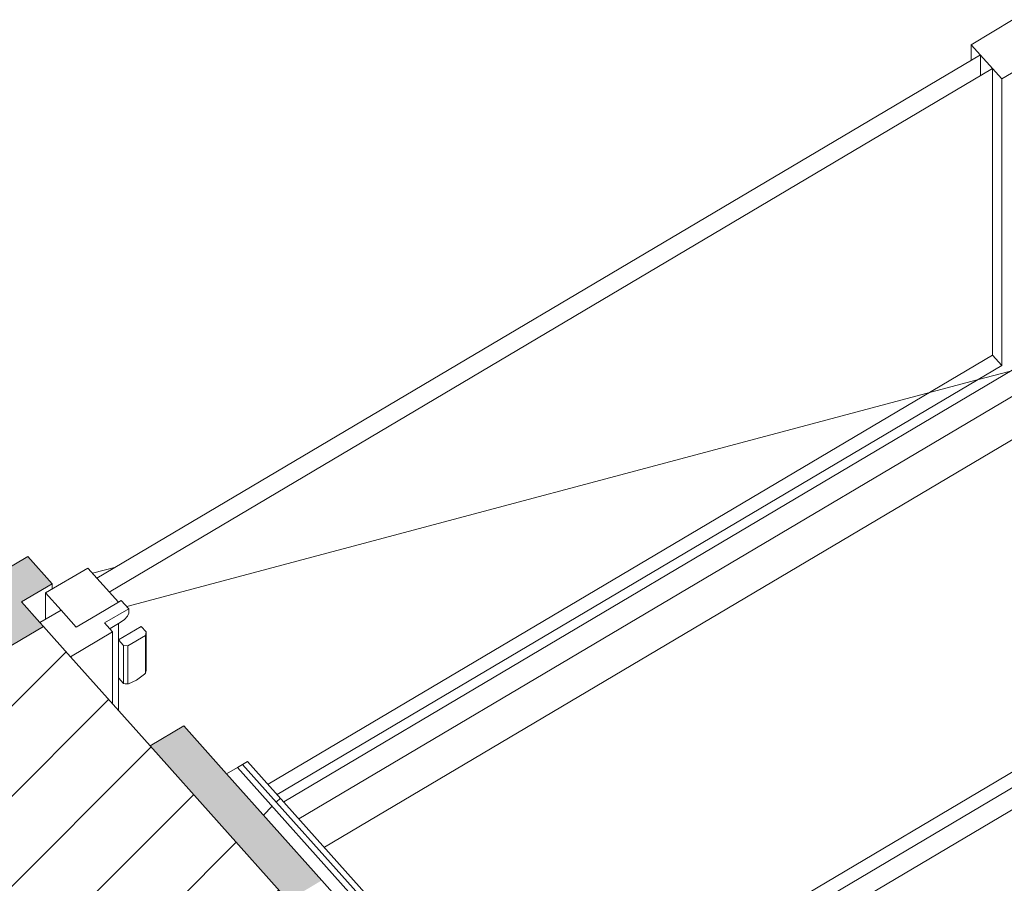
# Model space of a CAD drawing. Header units: millimetres. Extents: x -36631 to 27388, y -24993 to 6945.
# Tile 123 of 256: x -2943 to -1938, y -14162 to -13282. Entities that reach past the tile are written whole.
import ezdxf

# ---------------------------------------------------------------- set-up
doc = ezdxf.new("R2010")
doc.units = ezdxf.units.MM
doc.header["$MEASUREMENT"] = 0
doc.linetypes.add('Wipeout_Contour', pattern=[1000, 0, -1000])
for name, color, linetype in [('10_ESTR_Pilars', 7, 'Continuous'), ('12_FAÇ_Façana', 7, 'Continuous'), ('Nuevo_08_E_Envans secs', 7, 'Continuous'), ('Ventanas Archicad', 7, 'Continuous')]:
    doc.layers.add(name, color=color, linetype=linetype)
for name, color, linetype, lineweight in [('10_ESTR_Pilars_Pluma_Nº__28', 7, 'Continuous', 20), ('10_ESTR_Pilars_Pluma_Nº__42', 8, 'Continuous', 25), ('12_FAÇ_Façana_Pluma_Nº__2', 8, 'Continuous', 5), ('12_FAÇ_Façana_Pluma_Nº__47', 7, 'Continuous', 20), ('12_FAÇ_Façana_Pluma_Nº__7', 7, 'Continuous', 5), ('Nuevo_08_E_Envans secs_Pluma_Nº__1', 7, 'Continuous', 5), ('Ventanas Archicad_Pluma_Nº__1', 7, 'Continuous', 5)]:
    doc.layers.add(name, color=color, linetype=linetype, lineweight=lineweight)
for name, color, linetype, lineweight, true_color in [('12_FAÇ_Façana_Pluma_Nº__102', 7, 'Continuous', 5, 0xcccccc), ('12_FAÇ_Façana_Pluma_Nº__174', 7, 'Continuous', 13, 0xe4ad2c), ('12_FAÇ_Façana_Pluma_Nº__176', 7, 'Continuous', 15, 0x93a0c6), ('Nuevo_08_E_Envans secs_Pluma_Nº__102', 7, 'Continuous', 5, 0xcccccc), ('Nuevo_08_E_Envans secs_Pluma_Nº__171', 171, 'Continuous', 13, 0xaaaaff), ('Nuevo_08_E_Envans secs_Pluma_Nº__177', 7, 'Continuous', 15, 0xf7e046), ('Ventanas Archicad_Pluma_Nº__23', 7, 'Continuous', 5, 0xa4a4a6)]:
    doc.layers.add(name, color=color, linetype=linetype, lineweight=lineweight, true_color=true_color)
pattern_1 = [(45, (0, 0), (-21.213203, 21.213203), []), (135, (0, 0), (21.213203, 21.213203), [])]
pattern_2 = [(45, (0, 0), (-21.213203, 21.213203), [])]
pattern_3 = [(0, (0, 0), (0, 779.423), [48.75, -401.25]), (0, (225, 389.7), (0, 779.423), [48.75, -401.25]), (60, (0, 0), (-675, 389.71), [48.75, -401.25]), (60, (450, 0), (-675, 389.71), [48.75, -401.25]), (120, (48.75, 0), (675, 389.71), [48.75, -401.25]), (120, (498.75, 0), (675, 389.71), [48.75, -401.25]), (0, (0, 75), (0, 150), [0, -150, 0, -225]), (45, (75, 75), (-106.066, 106.066), [0, -112.5, 0, -187.5])]
pattern_4 = [(45, (0, 0), (-183.8478, 183.8478), [195, -65]), (45, (7e-14, 183.85), (-183.8478, 183.8478), [195, -65])]

# ---------------------------------------------------------------- blocks, each defined once
blk = doc.blocks.new('Elem Sección_54_1')
at = {"color": 254, "linetype": 'Wipeout_Contour', "lineweight": 0, "ltscale": 57803.334718}
blk.add_wipeout([(-3261.9, -14103.7), (-3012.2, -14383.1), (-2668.9, -14179.8), (-2918.6, -13900.4)], dxfattribs=at).dxf.layer = '10_ESTR_Pilars'
at = {"layer": '10_ESTR_Pilars_Pluma_Nº__42', "linetype": 'Continuous', "lineweight": 25}
h = blk.add_hatch(dxfattribs=at)
h.set_pattern_fill('00_GCT_trama_45º_e1_400__05', color=8, style=0, pattern_type=2)
h.set_pattern_definition([(45, (0, 0), (-45.96194, 45.96194), [])])
h.paths.add_polyline_path([(-3261.9, -14103.7), (-3012.2, -14383.1), (-2668.9, -14179.8), (-2918.6, -13900.4)])
at = {"layer": '10_ESTR_Pilars_Pluma_Nº__28', "color": 7, "linetype": 'Continuous', "lineweight": 20}
for p, q in [((-2809.7, -14022.2), (-2668.9, -14179.8)), ((-2668.9, -14179.8), (-3012.2, -14383.1)), ((-3109.3, -14274.4), (-3012.2, -14383.1))]:
    blk.add_line(p, q, dxfattribs=at)
at = {"layer": '10_ESTR_Pilars_Pluma_Nº__28', "color": 7, "linetype": 'Continuous', "lineweight": 20, "flags": 128}
for points in [[(-2918.6, -13900.4), (-3004.4, -13951.2), (-3261.9, -14103.7)], [(-2918.6, -13900.4), (-2890.9, -13931.4), (-2809.7, -14022.2)], [(-3261.9, -14103.7), (-3215.5, -14155.7), (-3153, -14225.5), (-3121.8, -14260.4), (-3109.3, -14274.4)]]:
    blk.add_lwpolyline(points, dxfattribs=at)
blk = doc.blocks.new('Elem Sección_100_1')
at = {"layer": '12_FAÇ_Façana_Pluma_Nº__102', "linetype": 'Continuous', "lineweight": 0, "true_color": 0xe5e5e5}
blk.add_hatch(color=254, dxfattribs=at).paths.add_polyline_path([(-3732.8, -14301.8), (-3689.1, -14350.7), (-3684.8, -14348.2), (-3653.6, -14383.1), (-3657.9, -14385.6), (-3639.2, -14406.6), (-3602.5, -14384.9), (-3648.9, -14332.9), (-3305.6, -14129.6), (-3259.2, -14181.6), (-3215.5, -14155.7), (-3261.9, -14103.7), (-3004.4, -13951.2), (-3026.7, -13926.4), (-2909.7, -13857.1), (-2934.6, -13829.1)])
at = {"layer": '12_FAÇ_Façana_Pluma_Nº__174', "linetype": 'Continuous', "lineweight": 13, "true_color": 0xe4ad2c}
h = blk.add_hatch(dxfattribs=at)
h.set_pattern_fill('SATE_Aislamiento_0001', color=42, style=0, pattern_type=2)
h.set_pattern_definition(pattern_1)
h.paths.add_polyline_path([(-3259.2, -14181.6), (-3196.8, -14251.4), (-3153, -14225.5), (-3215.5, -14155.7)])
h = blk.add_hatch(dxfattribs=at)
h.set_pattern_fill('SATE_Aislamiento_0001', color=42, style=0, pattern_type=2)
h.set_pattern_definition(pattern_1)
h.paths.add_polyline_path([(-3639.2, -14406.6), (-3576.7, -14476.4), (-3540.1, -14454.7), (-3602.5, -14384.9)])
at = {"layer": '12_FAÇ_Façana_Pluma_Nº__176', "linetype": 'Continuous', "lineweight": 0, "true_color": 0x495063}
for points in [[(-3165.6, -14286.3), (-3153.1, -14300.3), (-3109.3, -14274.4), (-3121.8, -14260.4)], [(-3545.5, -14511.3), (-3533, -14525.3), (-3496.4, -14503.6), (-3508.8, -14489.6)]]:
    blk.add_hatch(color=251, dxfattribs=at).paths.add_polyline_path(points)
at = {"layer": '12_FAÇ_Façana_Pluma_Nº__2', "linetype": 'Continuous', "lineweight": 5}
h = blk.add_hatch(dxfattribs=at)
h.set_pattern_fill('Ceramic_0001', color=8, style=0, pattern_type=2)
h.set_pattern_definition(pattern_2)
h.paths.add_polyline_path([(-3196.8, -14251.4), (-3165.6, -14286.3), (-3121.8, -14260.4), (-3153, -14225.5)])
h = blk.add_hatch(dxfattribs=at)
h.set_pattern_fill('Ceramic_0001', color=8, style=0, pattern_type=2)
h.set_pattern_definition(pattern_2)
h.paths.add_polyline_path([(-3576.7, -14476.4), (-3545.5, -14511.3), (-3508.8, -14489.6), (-3540.1, -14454.7)])
at = {"layer": '12_FAÇ_Façana_Pluma_Nº__47', "color": 7, "linetype": 'Continuous', "lineweight": 20}
for p, q in [((-2909.7, -13857.1), (-2909.7, -13862.4)), ((-3109.3, -14349.2), (-3109.3, -14274.4)), ((-3732.8, -14349.9), (-3732.8, -14301.8)), ((-3639.2, -14962.4), (-3639.2, -14406.6)), ((-3576.7, -14925.4), (-3576.7, -14476.4)), ((-3545.5, -14914.8), (-3545.5, -14511.3)), ((-3533, -14525.3), (-3533, -14966.8))]:
    blk.add_line(p, q, dxfattribs=at)
at = {"layer": '12_FAÇ_Façana_Pluma_Nº__7', "color": 7, "linetype": 'Continuous', "lineweight": 5}
for p, q in [((-2934.6, -13829.1), (-3732.8, -14301.8)), ((-2934.6, -13829.1), (-2909.7, -13857.1)), ((-2909.7, -13857.1), (-2940.8, -13875.5)), ((-3215.5, -14155.7), (-3259.2, -14181.6)), ((-3153, -14225.5), (-3196.8, -14251.4)), ((-3121.8, -14260.4), (-3165.6, -14286.3)), ((-3109.3, -14274.4), (-3153.1, -14300.3)), ((-3732.8, -14301.8), (-3689.1, -14350.7)), ((-3684.8, -14348.2), (-3689.1, -14350.7)), ((-3684.8, -14348.2), (-3653.6, -14383.1)), ((-3653.6, -14383.1), (-3657.9, -14385.6)), ((-3602.5, -14384.9), (-3639.2, -14406.6)), ((-3540.1, -14454.7), (-3576.7, -14476.4)), ((-3508.8, -14489.6), (-3545.5, -14511.3)), ((-3527.6, -14522.1), (-3533, -14525.3))]:
    blk.add_line(p, q, dxfattribs=at)
at = {"layer": '12_FAÇ_Façana_Pluma_Nº__7', "color": 7, "linetype": 'Continuous', "lineweight": 5, "flags": 128}
for points in [[(-3657.9, -14385.6), (-3639.2, -14406.6), (-3576.7, -14476.4), (-3545.5, -14511.3), (-3533, -14525.3)], [(-3496.4, -14503.6), (-3506.1, -14509.4), (-3517.3, -14516), (-3522.4, -14519), (-3527.6, -14522.1)]]:
    blk.add_lwpolyline(points, dxfattribs=at)
blk = doc.blocks.new('Elem Sección_102_1')
at = {"layer": '12_FAÇ_Façana_Pluma_Nº__102', "linetype": 'Continuous', "lineweight": 0, "true_color": 0xe5e5e5}
blk.add_hatch(color=254, dxfattribs=at).paths.add_polyline_path([(-3026.7, -13926.4), (-3004.4, -13951.2), (-2918.6, -13900.4), (-2940.8, -13875.5)])
at = {"layer": '12_FAÇ_Façana_Pluma_Nº__47', "color": 7, "linetype": 'Continuous', "lineweight": 20}
blk.add_line((-1740.5, -14188.3), (-1740.5, -14209.6), dxfattribs=at)
at = {"layer": '12_FAÇ_Façana_Pluma_Nº__7', "color": 7, "linetype": 'Continuous', "lineweight": 5, "flags": 128}
blk.add_lwpolyline([(-2940.8, -13875.5), (-2922.1, -13896.5), (-2918.6, -13900.4)], dxfattribs=at)
blk = doc.blocks.new('Elem Sección_103_1')
at = {"layer": 'Ventanas Archicad', "linetype": 'Continuous', "lineweight": 0, "true_color": 0x000000}
h = blk.add_hatch(dxfattribs=at)
h.set_pattern_fill('Hormigón_en_Masa_0001', color=18, style=0, pattern_type=2)
h.set_pattern_definition(pattern_3)
h.paths.add_polyline_path([(-1898.1, -13316.8), (-1929.3, -13281.8), (-1972.2, -13307.3), (-1941, -13342.2)])
h = blk.add_hatch(dxfattribs=at)
h.set_pattern_fill('Hormigón_en_Masa_0001', color=18, style=0, pattern_type=2)
h.set_pattern_definition(pattern_3)
h.paths.add_polyline_path([(-2885, -13901.2), (-2842.1, -13875.8), (-2873.3, -13840.9), (-2916.3, -13866.3)])
at = {"layer": 'Ventanas Archicad_Pluma_Nº__1', "color": 7, "linetype": 'Continuous', "lineweight": 5}
for p, q in [((-1929.3, -13281.8), (-1972.2, -13307.3)), ((-1972.2, -13307.3), (-1972.2, -13323.3)), ((-1972.2, -13307.3), (-1941, -13342.2)), ((-1962.8, -13317.7), (-2864, -13851.4)), ((-1962.8, -13339.1), (-1962.8, -13317.7)), ((-2851.5, -13865.4), (-1950.4, -13331.7)), ((-1950.4, -13623.8), (-1950.4, -13331.7)), ((-1941, -13342.2), (-1941, -13634.3)), ((-2689.4, -14061.4), (-1950.4, -13623.8)), ((-1941, -13634.3), (-1950.4, -13623.8)), ((-1941, -13634.3), (-2680, -14071.9)), ((-1919.5, -13632.6), (-2673.5, -14079.2)), ((-1932.1, -13640.1), (-1966.2, -13649.2)), ((-1903.9, -13650.1), (-2657.9, -14096.6)), ((-2632, -14125.6), (-1903.9, -13694.5)), ((-2873.3, -13840.9), (-2916.3, -13866.3)), ((-2844.7, -13840), (-2868.5, -13846.3)), ((-2916.3, -13866.3), (-2916.3, -13893)), ((-2900.6, -13883.8), (-2922.1, -13896.5)), ((-2848, -13906), (-2890.9, -13931.4)), ((-2850.8, -13902.9), (-2850.5, -13902.7)), ((-2848, -13979.4), (-2848, -13906)), ((-2815.3, -13949.1), (-2823.5, -13955.1)), ((-2814.5, -13948.1), (-2815.3, -13949.1)), ((-2813.8, -13944.9), (-2814.5, -13948.1)), ((-2837, -13958.6), (-2842, -13953)), ((-2835.3, -13958.9), (-2837, -13958.6)), ((-2831.8, -13958.9), (-2835.3, -13958.9)), ((-2831.8, -13958.9), (-2832.5, -13958.8)), ((-2823.5, -13955.1), (-2831.8, -13958.9)), ((-2572.6, -14429.2), (-1913.3, -14038.8)), ((-2572.6, -14467.4), (-1865.3, -14048.6)), ((-1903.9, -14049.3), (-2572.6, -14445.2))]:
    blk.add_line(p, q, dxfattribs=at)
at = {"layer": 'Ventanas Archicad_Pluma_Nº__1', "color": 7, "linetype": 'Continuous', "lineweight": 5, "flags": 128}
for points in [[(-1898.1, -13316.8), (-1919.5, -13329.5), (-1941, -13342.2)], [(-2916.3, -13866.3), (-2900.6, -13883.8), (-2885, -13901.2)]]:
    blk.add_lwpolyline(points, dxfattribs=at)
at = {"color": 254, "linetype": 'Wipeout_Contour', "lineweight": 0, "ltscale": 56697.886537}
blk.add_wipeout([(-2863.6, -13888.5), (-2856.1, -13896.9), (-2831.6, -13882.4), (-2839.1, -13874)], dxfattribs=at).dxf.layer = 'Ventanas Archicad'
at = {"layer": 'Ventanas Archicad_Pluma_Nº__1', "color": 7, "linetype": 'Continuous', "lineweight": 5}
for p, q in [((-1966.2, -13649.2), (-2833.6, -13880.2)), ((-2873.3, -13840.9), (-2842.1, -13875.8)), ((-2863.6, -13888.5), (-2885, -13901.2)), ((-2832.8, -13890), (-2831.6, -13887.1)), ((-2831.6, -13887.1), (-2831.6, -13882.4)), ((-2856.1, -13896.9), (-2848, -13906)), ((-2835.9, -13893.5), (-2832.8, -13890))]:
    blk.add_line(p, q, dxfattribs=at)
at = {"layer": 'Ventanas Archicad_Pluma_Nº__23', "color": 253, "linetype": 'Continuous', "lineweight": 5, "true_color": 0xa4a4a6}
blk.add_line((-2839.1, -13874), (-2831.6, -13882.4), dxfattribs=at)
at = {"layer": 'Ventanas Archicad_Pluma_Nº__23', "color": 253, "linetype": 'Continuous', "lineweight": 5, "true_color": 0xa4a4a6, "flags": 128}
blk.add_lwpolyline([(-2839.1, -13874), (-2842.1, -13875.8), (-2863.6, -13888.5)], dxfattribs=at)
at = {"color": 254, "linetype": 'Wipeout_Contour', "lineweight": 0, "ltscale": 85176.290654}
blk.add_wipeout([(-2818.8, -13900.5), (-2842, -13914.2), (-2837, -13919.8), (-2832.5, -13920.3), (-2814.5, -13909.7), (-2813.8, -13906.1)], dxfattribs=at).dxf.layer = 'Ventanas Archicad'
at = {"layer": 'Ventanas Archicad_Pluma_Nº__1', "color": 7, "linetype": 'Continuous', "lineweight": 5}
for p, q in [((-2850.5, -13902.7), (-2840.2, -13896.6)), ((-2842.1, -13986), (-2842.1, -13897.8)), ((-2840.2, -13896.6), (-2835.9, -13893.5)), ((-2813.8, -13906.1), (-2813.8, -13944.9)), ((-2842, -13914.2), (-2842, -13953)), ((-2814.5, -13909.7), (-2814.5, -13948.1)), ((-2837, -13958.6), (-2837, -13919.8)), ((-2832.5, -13958.8), (-2832.5, -13920.3))]:
    blk.add_line(p, q, dxfattribs=at)
at = {"layer": 'Ventanas Archicad_Pluma_Nº__23', "color": 253, "linetype": 'Continuous', "lineweight": 5, "true_color": 0xa4a4a6}
for p, q in [((-2831.6, -13882.4), (-2856.1, -13896.9)), ((-2818.8, -13900.5), (-2842, -13914.2)), ((-2818.8, -13900.5), (-2813.8, -13906.1)), ((-2813.8, -13906.1), (-2814.5, -13909.7)), ((-2842, -13914.2), (-2837, -13919.8)), ((-2814.5, -13909.7), (-2832.5, -13920.3)), ((-2837, -13919.8), (-2832.5, -13920.3))]:
    blk.add_line(p, q, dxfattribs=at)
blk = doc.blocks.new('*X365')
at = {"layer": 'Nuevo_08_E_Envans secs_Pluma_Nº__102', "linetype": 'Continuous', "lineweight": 5, "true_color": 0xcccccc}
blk.add_hatch(color=254, dxfattribs=at).paths.add_polyline_path([(-2809.7, -14022.2), (-2668.9, -14179.8), (-2634.6, -14159.4), (-2731.7, -14050.8), (-2775.4, -14001.9)])
blk = doc.blocks.new('Elem Sección_287_1')
at = {"layer": 'Nuevo_08_E_Envans secs_Pluma_Nº__1', "color": 7, "linetype": 'Continuous', "lineweight": 5}
blk.add_line((-2775.4, -14001.9), (-2809.7, -14022.2), dxfattribs=at)
at = {"layer": 'Nuevo_08_E_Envans secs', "lineweight": 0}
blk.add_blockref('*X365', (0, 0), dxfattribs=at)
at = {"color": 254, "linetype": 'Wipeout_Contour', "lineweight": 0, "ltscale": 71864.20773}
blk.add_wipeout([(-2731.7, -14050.8), (-2634.6, -14159.4), (-2609.6, -14187.4), (-2598.5, -14180.8), (-2720.6, -14044.2)], dxfattribs=at).dxf.layer = 'Nuevo_08_E_Envans secs'
at = {"layer": 'Nuevo_08_E_Envans secs_Pluma_Nº__177', "linetype": 'Continuous', "lineweight": 15, "true_color": 0xf7e046}
h = blk.add_hatch(dxfattribs=at)
h.set_pattern_fill('Panellat_HPL_0001', color=53, style=0, pattern_type=2)
h.set_pattern_definition(pattern_4)
h.paths.add_polyline_path([(-2731.7, -14050.8), (-2634.6, -14159.4), (-2609.6, -14187.4), (-2598.5, -14180.8), (-2720.6, -14044.2)])
at = {"color": 254, "linetype": 'Wipeout_Contour', "lineweight": 0, "ltscale": 57442.437147}
blk.add_wipeout([(-2710.3, -14038.1), (-2715.4, -14041.1), (-2581.5, -14191), (-2576.3, -14188)], dxfattribs=at).dxf.layer = 'Nuevo_08_E_Envans secs'
at = {"layer": 'Nuevo_08_E_Envans secs_Pluma_Nº__171', "linetype": 'Continuous', "lineweight": 13, "true_color": 0xaaaaff}
h = blk.add_hatch(dxfattribs=at)
h.set_pattern_fill('Panellat_HPL_0001', color=161, style=0, pattern_type=2)
h.set_pattern_definition(pattern_4)
h.paths.add_polyline_path([(-2710.3, -14038.1), (-2715.4, -14041.1), (-2581.5, -14191), (-2576.3, -14188)])
at = {"layer": 'Nuevo_08_E_Envans secs_Pluma_Nº__1', "color": 7, "linetype": 'Continuous', "lineweight": 5}
blk.add_line((-2710.3, -14038.1), (-2576.3, -14188), dxfattribs=at)
at = {"layer": 'Nuevo_08_E_Envans secs_Pluma_Nº__1', "color": 7, "linetype": 'Continuous', "lineweight": 5, "flags": 128}
for points in [[(-2775.4, -14001.9), (-2731.7, -14050.8), (-2634.6, -14159.4), (-2609.6, -14187.4)], [(-2710.3, -14038.1), (-2715.4, -14041.1), (-2720.6, -14044.2), (-2731.7, -14050.8)], [(-2720.6, -14044.2), (-2598.5, -14180.8), (-2590.4, -14189.9)], [(-2715.4, -14041.1), (-2585.2, -14186.8), (-2581.5, -14191)]]:
    blk.add_lwpolyline(points, dxfattribs=at)

msp = doc.modelspace()

# ---------------------------------------------------------------- block references
at = {"layer": '10_ESTR_Pilars', "lineweight": 0}
msp.add_blockref('Elem Sección_54_1', (0, 0), dxfattribs=at)

# ---------------------------------------------------------------- next in the draw order: block references
at = {"layer": '12_FAÇ_Façana', "lineweight": 0}
for name in ['Elem Sección_100_1', 'Elem Sección_102_1']:
    msp.add_blockref(name, (0, 0), dxfattribs=at)

# ---------------------------------------------------------------- next in the draw order: block references
at = {"layer": 'Ventanas Archicad', "lineweight": 0}
msp.add_blockref('Elem Sección_103_1', (0, 0), dxfattribs=at)

# ---------------------------------------------------------------- next in the draw order: block references
at = {"layer": 'Nuevo_08_E_Envans secs', "lineweight": 0}
msp.add_blockref('Elem Sección_287_1', (0, 0), dxfattribs=at)

doc.saveas('drawing.dxf')
